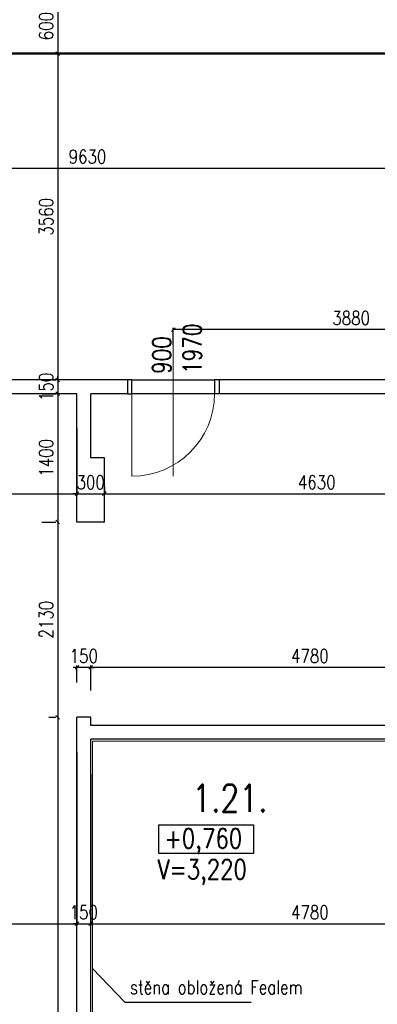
# Model space of a CAD drawing. Header units: millimetres. Extents: x -238874 to 551972, y -298952 to 658415.
# Tile 91 of 256: x 21514 to 25413, y 49149 to 59890. Entities that reach past the tile are written whole.
import ezdxf

# ---------------------------------------------------------------- set-up
doc = ezdxf.new("R2010")
doc.units = ezdxf.units.MM
doc.header["$LTSCALE"] = 20
for name, color, linetype in [('CZ', 255, 'Continuous'), ('KOTY', 8, 'Continuous'), ('ZDP', 50, 'Continuous')]:
    doc.layers.add(name, color=color, linetype=linetype)
doc.layers.add('NOSNÉ', color=8, linetype='Continuous', lineweight=50)
doc.layers.add('PRUCHODY', color=7, linetype='Continuous', lineweight=18)
doc.styles.add('SIMPLEX', font='SIMPLEX.shx', dxfattribs={"width": 0.8, "bigfont": 'CAD13.shx'})
doc.styles.get("Standard").update_dxf_attribs({"font": 'simplex.shx', "width": 0.8})
doc.dimstyles.new('CKA', dxfattribs={"dimtxt": 200, "dimasz": 40, "dimexe": 20, "dimexo": 0.2, "dimgap": 50, "dimtad": 1, "dimdec": 0, "dimrnd": 1, "dimzin": 0, "dimdsep": 46, "dimtxsty": 'Standard', "dimblk1": 'OBLIQUE', "dimblk2": 'OBLIQUE', "dimsah": 1, "dimcen": 0.09, "dimclrd": 253, "dimclre": 253, "dimclrt": 253, "dimadec": 0, "dimazin": 0, "dimtfac": 1, "dimtdec": 0, "dimtix": 1, "dimtmove": 2, "dimatfit": 3, "dimfxl": 1, "dimtolj": 1, "dimtzin": 0, "dimarcsym": 0})

# ---------------------------------------------------------------- blocks, each defined once
blk = doc.blocks.new('_OBLIQUE')
at = {"color": 0, "linetype": 'ByBlock'}
blk.add_line((-0.5, -0.5), (0.5, 0.5), dxfattribs=at)
blk = doc.blocks.new('*D379')
at = {"layer": 'DEFPOINTS', "color": 0, "transparency": 16777216}
for p in [(22138, 55810), (21928, 54410), (22138, 54410)]:
    blk.add_point(p, dxfattribs=at)
at = {"layer": 'KOTY', "lineweight": -2, "transparency": 16777216}
for p, q in [((21928, 55810), (21928, 54410)), ((21757, 54410), (21908, 54410))]:
    blk.add_line(p, q, dxfattribs=at)
at = {"layer": 'KOTY', "lineweight": -2, "transparency": 16777216, "xscale": 40, "yscale": 40, "zscale": 40}
for p, rotation in [((21928, 55810), 90), ((21928, 54410), 270)]:
    blk.add_blockref('_OBLIQUE', p, dxfattribs=dict(at, rotation=rotation))
at = {"layer": 'KOTY', "transparency": 16777216, "insert": (21803, 55110), "char_height": 150, "attachment_point": 5, "rotation": 90, "style": 'SIMPLEX'}
blk.add_mtext('\\A1;1400', dxfattribs=at)
blk = doc.blocks.new('*D384')
at = {"layer": 'DEFPOINTS', "color": 0, "transparency": 16777216}
for p in [(27068, 55810), (27068, 54719), (22438, 54410)]:
    blk.add_point(p, dxfattribs=at)
at = {"layer": 'KOTY', "lineweight": -2, "transparency": 16777216}
for p, q in [((27068, 55429), (27068, 54699)), ((22438, 54719), (27068, 54719))]:
    blk.add_line(p, q, dxfattribs=at)
at = {"layer": 'KOTY', "lineweight": -2, "transparency": 16777216, "xscale": 40, "yscale": 40, "zscale": 40, "rotation": 180}
blk.add_blockref('_OBLIQUE', (22438, 54719), dxfattribs=at)
at = {"layer": 'KOTY', "lineweight": -2, "transparency": 16777216, "xscale": 40, "yscale": 40, "zscale": 40}
blk.add_blockref('_OBLIQUE', (27068, 54719), dxfattribs=at)
at = {"layer": 'KOTY', "transparency": 16777216, "insert": (24753, 54844), "char_height": 150, "attachment_point": 5, "style": 'SIMPLEX'}
blk.add_mtext('\\A1;4630', dxfattribs=at)
blk = doc.blocks.new('*D385')
at = {"layer": 'DEFPOINTS', "color": 0, "transparency": 16777216}
for p in [(22138, 55810), (22438, 54719), (22438, 54410)]:
    blk.add_point(p, dxfattribs=at)
at = {"layer": 'KOTY', "lineweight": -2, "transparency": 16777216}
for p, q in [((22438, 54791), (22438, 54739)), ((22138, 54719), (22098, 54719)), ((22138, 54719), (22438, 54719)), ((22438, 54719), (22478, 54719))]:
    blk.add_line(p, q, dxfattribs=at)
at = {"layer": 'KOTY', "lineweight": -2, "transparency": 16777216, "xscale": 40, "yscale": 40, "zscale": 40}
blk.add_blockref('_OBLIQUE', (22138, 54719), dxfattribs=at)
at = {"layer": 'KOTY', "lineweight": -2, "transparency": 16777216, "xscale": 40, "yscale": 40, "zscale": 40, "rotation": 180}
blk.add_blockref('_OBLIQUE', (22438, 54719), dxfattribs=at)
at = {"layer": 'KOTY', "transparency": 16777216, "insert": (22288, 54844), "char_height": 150, "attachment_point": 5, "style": 'SIMPLEX'}
blk.add_mtext('\\A1;300', dxfattribs=at)
blk = doc.blocks.new('*D386')
at = {"layer": 'DEFPOINTS', "color": 0, "transparency": 16777216}
for p in [(22138, 55810), (22138, 54719), (17438, 53620)]:
    blk.add_point(p, dxfattribs=at)
at = {"layer": 'KOTY', "lineweight": -2, "transparency": 16777216}
for p, q in [((22138, 55429), (22138, 54699)), ((17438, 54719), (22138, 54719))]:
    blk.add_line(p, q, dxfattribs=at)
at = {"layer": 'KOTY', "lineweight": -2, "transparency": 16777216, "xscale": 40, "yscale": 40, "zscale": 40, "rotation": 180}
blk.add_blockref('_OBLIQUE', (17438, 54719), dxfattribs=at)
at = {"layer": 'KOTY', "lineweight": -2, "transparency": 16777216, "xscale": 40, "yscale": 40, "zscale": 40}
blk.add_blockref('_OBLIQUE', (22138, 54719), dxfattribs=at)
at = {"layer": 'KOTY', "transparency": 16777216, "insert": (19788, 54844), "char_height": 150, "attachment_point": 5, "style": 'SIMPLEX'}
blk.add_mtext('\\A1;4700', dxfattribs=at)
blk = doc.blocks.new('*D388')
at = {"layer": 'DEFPOINTS', "color": 0, "transparency": 16777216}
for p in [(22138, 52280), (17438, 51220), (22138, 50028)]:
    blk.add_point(p, dxfattribs=at)
at = {"layer": 'KOTY', "lineweight": -2, "transparency": 16777216}
for p, q in [((22138, 51899), (22138, 50008)), ((17438, 50028), (22138, 50028))]:
    blk.add_line(p, q, dxfattribs=at)
at = {"layer": 'KOTY', "lineweight": -2, "transparency": 16777216, "xscale": 40, "yscale": 40, "zscale": 40, "rotation": 180}
blk.add_blockref('_OBLIQUE', (17438, 50028), dxfattribs=at)
at = {"layer": 'KOTY', "lineweight": -2, "transparency": 16777216, "xscale": 40, "yscale": 40, "zscale": 40}
blk.add_blockref('_OBLIQUE', (22138, 50028), dxfattribs=at)
at = {"layer": 'KOTY', "transparency": 16777216, "insert": (19788, 50153), "char_height": 150, "attachment_point": 5, "style": 'SIMPLEX'}
blk.add_mtext('\\A1;4700', dxfattribs=at)
blk = doc.blocks.new('*D397')
at = {"layer": 'DEFPOINTS', "color": 0, "transparency": 16777216}
for p in [(22213, 52280), (21928, 45010), (22138, 45010)]:
    blk.add_point(p, dxfattribs=at)
at = {"layer": 'KOTY', "lineweight": -2, "transparency": 16777216}
for p, q in [((21928, 52280), (21928, 45010)), ((21757, 45010), (21908, 45010))]:
    blk.add_line(p, q, dxfattribs=at)
at = {"layer": 'KOTY', "lineweight": -2, "transparency": 16777216, "xscale": 40, "yscale": 40, "zscale": 40}
for p, rotation in [((21928, 52280), 90), ((21928, 45010), 270)]:
    blk.add_blockref('_OBLIQUE', p, dxfattribs=dict(at, rotation=rotation))
at = {"layer": 'KOTY', "transparency": 16777216, "insert": (21803, 48645), "char_height": 150, "attachment_point": 5, "rotation": 90, "style": 'SIMPLEX'}
blk.add_mtext('\\A1;7270', dxfattribs=at)
blk = doc.blocks.new('*D424')
at = {"layer": 'DEFPOINTS', "color": 0, "transparency": 16777216}
for p in [(22288, 52824), (22288, 52190), (27068, 52190)]:
    blk.add_point(p, dxfattribs=at)
at = {"layer": 'KOTY', "lineweight": -2, "transparency": 16777216}
for p, q in [((22288, 52571), (22288, 52844)), ((27068, 52824), (22288, 52824))]:
    blk.add_line(p, q, dxfattribs=at)
at = {"layer": 'KOTY', "lineweight": -2, "transparency": 16777216, "xscale": 40, "yscale": 40, "zscale": 40, "rotation": 180}
blk.add_blockref('_OBLIQUE', (22288, 52824), dxfattribs=at)
at = {"layer": 'KOTY', "lineweight": -2, "transparency": 16777216, "xscale": 40, "yscale": 40, "zscale": 40}
blk.add_blockref('_OBLIQUE', (27068, 52824), dxfattribs=at)
at = {"layer": 'KOTY', "transparency": 16777216, "insert": (24678, 52949), "char_height": 150, "attachment_point": 5, "style": 'SIMPLEX'}
blk.add_mtext('\\A1;4780', dxfattribs=at)
blk = doc.blocks.new('*D425')
at = {"layer": 'DEFPOINTS', "color": 0, "transparency": 16777216}
for p in [(22288, 52040), (27068, 52040), (27068, 50028)]:
    blk.add_point(p, dxfattribs=at)
at = {"layer": 'KOTY', "lineweight": -2, "transparency": 16777216}
for p, q in [((27068, 51659), (27068, 50008)), ((22288, 50028), (27068, 50028))]:
    blk.add_line(p, q, dxfattribs=at)
at = {"layer": 'KOTY', "lineweight": -2, "transparency": 16777216, "xscale": 40, "yscale": 40, "zscale": 40, "rotation": 180}
blk.add_blockref('_OBLIQUE', (22288, 50028), dxfattribs=at)
at = {"layer": 'KOTY', "lineweight": -2, "transparency": 16777216, "xscale": 40, "yscale": 40, "zscale": 40}
blk.add_blockref('_OBLIQUE', (27068, 50028), dxfattribs=at)
at = {"layer": 'KOTY', "transparency": 16777216, "insert": (24678, 50153), "char_height": 150, "attachment_point": 5, "style": 'SIMPLEX'}
blk.add_mtext('\\A1;4780', dxfattribs=at)
blk = doc.blocks.new('*D426')
at = {"layer": 'DEFPOINTS', "color": 0, "transparency": 16777216}
for p in [(22138, 52824), (22138, 52280), (22288, 52190)]:
    blk.add_point(p, dxfattribs=at)
at = {"layer": 'KOTY', "lineweight": -2, "transparency": 16777216}
for p, q in [((22138, 52824), (22098, 52824)), ((22138, 52661), (22138, 52844)), ((22288, 52824), (22138, 52824)), ((22288, 52824), (22328, 52824))]:
    blk.add_line(p, q, dxfattribs=at)
at = {"layer": 'KOTY', "lineweight": -2, "transparency": 16777216, "xscale": 40, "yscale": 40, "zscale": 40}
blk.add_blockref('_OBLIQUE', (22138, 52824), dxfattribs=at)
at = {"layer": 'KOTY', "lineweight": -2, "transparency": 16777216, "xscale": 40, "yscale": 40, "zscale": 40, "rotation": 180}
blk.add_blockref('_OBLIQUE', (22288, 52824), dxfattribs=at)
at = {"layer": 'KOTY', "transparency": 16777216, "insert": (22213, 52949), "char_height": 150, "attachment_point": 5, "style": 'SIMPLEX'}
blk.add_mtext('\\A1;150', dxfattribs=at)
blk = doc.blocks.new('*D427')
at = {"layer": 'DEFPOINTS', "color": 0, "transparency": 16777216}
for p in [(22138, 54410), (21928, 52280), (22213, 52280)]:
    blk.add_point(p, dxfattribs=at)
at = {"layer": 'KOTY', "lineweight": -2, "transparency": 16777216}
for p, q in [((21928, 54410), (21928, 52280)), ((21832, 52280), (21908, 52280))]:
    blk.add_line(p, q, dxfattribs=at)
at = {"layer": 'KOTY', "lineweight": -2, "transparency": 16777216, "xscale": 40, "yscale": 40, "zscale": 40}
for p, rotation in [((21928, 54410), 90), ((21928, 52280), 270)]:
    blk.add_blockref('_OBLIQUE', p, dxfattribs=dict(at, rotation=rotation))
at = {"layer": 'KOTY', "transparency": 16777216, "insert": (21803, 53345), "char_height": 150, "attachment_point": 5, "rotation": 90, "style": 'SIMPLEX'}
blk.add_mtext('\\A1;2130', dxfattribs=at)
blk = doc.blocks.new('*D428')
at = {"layer": 'DEFPOINTS', "color": 0, "transparency": 16777216}
for p in [(22138, 52280), (22288, 52040), (22288, 50028)]:
    blk.add_point(p, dxfattribs=at)
at = {"layer": 'KOTY', "lineweight": -2, "transparency": 16777216}
for p, q in [((22288, 51659), (22288, 50008)), ((22138, 50028), (22098, 50028)), ((22138, 50028), (22288, 50028)), ((22288, 50028), (22328, 50028))]:
    blk.add_line(p, q, dxfattribs=at)
at = {"layer": 'KOTY', "lineweight": -2, "transparency": 16777216, "xscale": 40, "yscale": 40, "zscale": 40}
blk.add_blockref('_OBLIQUE', (22138, 50028), dxfattribs=at)
at = {"layer": 'KOTY', "lineweight": -2, "transparency": 16777216, "xscale": 40, "yscale": 40, "zscale": 40, "rotation": 180}
blk.add_blockref('_OBLIQUE', (22288, 50028), dxfattribs=at)
at = {"layer": 'KOTY', "transparency": 16777216, "insert": (22213, 50153), "char_height": 150, "attachment_point": 5, "style": 'SIMPLEX'}
blk.add_mtext('\\A1;150', dxfattribs=at)
blk = doc.blocks.new('*D443')
at = {"layer": 'DEFPOINTS', "color": 0, "transparency": 16777216}
for p in [(27068, 59520), (17438, 58870), (27068, 58270)]:
    blk.add_point(p, dxfattribs=at)
at = {"layer": 'KOTY', "lineweight": -2, "transparency": 16777216}
for p, q in [((27068, 59139), (27068, 58250)), ((17438, 58270), (27068, 58270))]:
    blk.add_line(p, q, dxfattribs=at)
at = {"layer": 'KOTY', "lineweight": -2, "transparency": 16777216, "xscale": 40, "yscale": 40, "zscale": 40, "rotation": 180}
blk.add_blockref('_OBLIQUE', (17438, 58270), dxfattribs=at)
at = {"layer": 'KOTY', "lineweight": -2, "transparency": 16777216, "xscale": 40, "yscale": 40, "zscale": 40}
blk.add_blockref('_OBLIQUE', (27068, 58270), dxfattribs=at)
at = {"layer": 'KOTY', "transparency": 16777216, "insert": (22253, 58395), "char_height": 150, "attachment_point": 5, "style": 'SIMPLEX'}
blk.add_mtext('\\A1;9630', dxfattribs=at)
blk = doc.blocks.new('*D459')
at = {"layer": 'DEFPOINTS', "color": 0, "transparency": 16777216}
for p in [(23188, 56510), (23188, 55960), (27068, 55960)]:
    blk.add_point(p, dxfattribs=at)
at = {"layer": 'KOTY', "lineweight": -2, "transparency": 16777216}
for p, q in [((23188, 56341), (23188, 56530)), ((27068, 56510), (23188, 56510))]:
    blk.add_line(p, q, dxfattribs=at)
at = {"layer": 'KOTY', "lineweight": -2, "transparency": 16777216, "xscale": 40, "yscale": 40, "zscale": 40, "rotation": 180}
blk.add_blockref('_OBLIQUE', (23188, 56510), dxfattribs=at)
at = {"layer": 'KOTY', "lineweight": -2, "transparency": 16777216, "xscale": 40, "yscale": 40, "zscale": 40}
blk.add_blockref('_OBLIQUE', (27068, 56510), dxfattribs=at)
at = {"layer": 'KOTY', "transparency": 16777216, "insert": (25128, 56635), "char_height": 150, "attachment_point": 5, "style": 'SIMPLEX'}
blk.add_mtext('\\A1;3880', dxfattribs=at)
blk = doc.blocks.new('*D460')
at = {"layer": 'DEFPOINTS', "color": 0, "transparency": 16777216}
for p in [(22253, 55960), (21928, 55810), (22138, 55810)]:
    blk.add_point(p, dxfattribs=at)
at = {"layer": 'KOTY', "lineweight": -2, "transparency": 16777216}
for p, q in [((21928, 55960), (21928, 56000)), ((21928, 55960), (21928, 55810)), ((21757, 55810), (21908, 55810)), ((21928, 55810), (21928, 55770))]:
    blk.add_line(p, q, dxfattribs=at)
at = {"layer": 'KOTY', "lineweight": -2, "transparency": 16777216, "xscale": 40, "yscale": 40, "zscale": 40}
for p, rotation in [((21928, 55960), 270), ((21928, 55810), 90)]:
    blk.add_blockref('_OBLIQUE', p, dxfattribs=dict(at, rotation=rotation))
at = {"layer": 'KOTY', "transparency": 16777216, "insert": (21803, 55885), "char_height": 150, "attachment_point": 5, "rotation": 90, "style": 'SIMPLEX'}
blk.add_mtext('\\A1;150', dxfattribs=at)
blk = doc.blocks.new('*D461')
at = {"layer": 'DEFPOINTS', "color": 0, "transparency": 16777216}
for p in [(22253, 59520), (21928, 55960), (22253, 55960)]:
    blk.add_point(p, dxfattribs=at)
at = {"layer": 'KOTY', "lineweight": -2, "transparency": 16777216}
for p, q in [((21928, 59520), (21928, 55960)), ((21872, 55960), (21908, 55960))]:
    blk.add_line(p, q, dxfattribs=at)
at = {"layer": 'KOTY', "lineweight": -2, "transparency": 16777216, "xscale": 40, "yscale": 40, "zscale": 40}
for p, rotation in [((21928, 59520), 90), ((21928, 55960), 270)]:
    blk.add_blockref('_OBLIQUE', p, dxfattribs=dict(at, rotation=rotation))
at = {"layer": 'KOTY', "transparency": 16777216, "insert": (21803, 57740), "char_height": 150, "attachment_point": 5, "rotation": 90, "style": 'SIMPLEX'}
blk.add_mtext('\\A1;3560', dxfattribs=at)
blk = doc.blocks.new('*D462')
at = {"layer": 'DEFPOINTS', "color": 0, "transparency": 16777216}
for p in [(22203, 60120), (21928, 59520), (22253, 59520)]:
    blk.add_point(p, dxfattribs=at)
at = {"layer": 'KOTY', "lineweight": -2, "transparency": 16777216}
for p, q in [((21928, 60120), (21928, 59520)), ((21872, 59520), (21908, 59520))]:
    blk.add_line(p, q, dxfattribs=at)
at = {"layer": 'KOTY', "lineweight": -2, "transparency": 16777216, "xscale": 40, "yscale": 40, "zscale": 40}
for p, rotation in [((21928, 60120), 90), ((21928, 59520), 270)]:
    blk.add_blockref('_OBLIQUE', p, dxfattribs=dict(at, rotation=rotation))
at = {"layer": 'KOTY', "transparency": 16777216, "insert": (21803, 59820), "char_height": 150, "attachment_point": 5, "rotation": 90, "style": 'SIMPLEX'}
blk.add_mtext('\\A1;600', dxfattribs=at)

msp = doc.modelspace()

# ---------------------------------------------------------------- linework, layer by layer
at = {"layer": 'CZ', "color": 7}
for p, q in [((22307.962, 49540.047), (22660.79, 49172.944)), ((22660.79, 49172.944), (24039.682, 49172.944))]:
    msp.add_line(p, q, dxfattribs=at)
msp.add_lwpolyline([(23030.698, 51106.262), (24064.181, 51106.262), (24064.181, 50793.792), (23030.698, 50793.792)], close=True, dxfattribs=at)
at = {"layer": 'KOTY'}
for p, q in [((22737.962, 55960.047), (23637.962, 55960.047)), ((23637.962, 55810.047), (22737.962, 55810.047))]:
    msp.add_line(p, q, dxfattribs=at)
at = {"layer": 'NOSNÉ'}
msp.add_line((27067.962, 59520.047), (17437.962, 59520.047), dxfattribs=at)
at = {"layer": 'PRUCHODY'}
for p, q in [((23187.962, 56510.047), (23187.962, 54910.047)), ((22737.962, 55960.047), (22737.962, 54910.047)), ((22307.962, 47060.047), (22307.962, 52020.047)), ((27067.962, 52020.047), (22307.962, 52020.047))]:
    msp.add_line(p, q, dxfattribs=at)
msp.add_arc((22737.962, 55810.047), 900, 270, 0, dxfattribs=at)
at = {"layer": 'ZDP'}
for p, q in [((22687.962, 55960.047), (17437.962, 55960.047)), ((22687.962, 55960.047), (22687.962, 55810.047)), ((27067.962, 55960.047), (23637.962, 55960.047)), ((23637.962, 55960.047), (23637.962, 55810.047)), ((23687.962, 55960.047), (23687.962, 55810.047)), ((22137.962, 55810.047), (17437.962, 55810.047)), ((22137.962, 54410.047), (22137.962, 55810.047)), ((22137.962, 54560.047), (22137.962, 55810.047)), ((22287.962, 55110.047), (22287.962, 55810.047)), ((22287.962, 55260.047), (22287.962, 55810.047)), ((22687.962, 55810.047), (22287.962, 55810.047)), ((27067.962, 55810.047), (23637.962, 55810.047)), ((22437.962, 55110.047), (22287.962, 55110.047)), ((22437.962, 54410.047), (22437.962, 55110.047)), ((22437.962, 54410.047), (22137.962, 54410.047)), ((22137.962, 45010.047), (22137.962, 52280.047)), ((22287.962, 52280.047), (22137.962, 52280.047)), ((22287.962, 52190.047), (22287.962, 52280.047)), ((27067.962, 52190.047), (22287.962, 52190.047)), ((22287.962, 47060.047), (22287.962, 52040.047)), ((27067.962, 52040.047), (22287.962, 52040.047))]:
    msp.add_line(p, q, dxfattribs=at)
msp.add_lwpolyline([(22737.962, 55960.047), (22687.962, 55960.047), (22687.962, 55810.047), (22737.962, 55810.047)], close=True, dxfattribs=at)

# ---------------------------------------------------------------- texts
at = {"layer": 'CZ', "color": 7, "insert": (22962.511, 56026.251), "char_height": 200, "width": 921.6, "attachment_point": 1, "rotation": 90}
msp.add_mtext('900\\P1970', dxfattribs=at)
at = {"layer": 'CZ', "color": 6, "linetype": 'Continuous', "lineweight": 30, "insert": (23394.029, 51548.55), "char_height": 300, "width": 1830.1, "attachment_point": 1}
msp.add_mtext('1.21.', dxfattribs=at)
at = {"layer": 'CZ', "color": 7, "attachment_point": 1}
for s, insert, char_height, width in [('+0,760', (23093.587, 51065.059), 212.5, 1666.9), ('V=3,220', (23015.6, 50728.026), 212.5, 3214.5), ('stěna obložená Fealem', (22716.554, 49409.747), 150, 2437.5)]:
    msp.add_mtext(s, dxfattribs=dict(at, insert=insert, char_height=char_height, width=width))

# ---------------------------------------------------------------- dimensions: what is measured, and where the dimension line sits
at = {"layer": 'KOTY'}
for base, p1, p2, angle, text, picture, middle in [((21927.962, 59520.047), (22202.962, 60120.047), (22252.962, 59520.047), 270, '600', '*D462', (21802.962, 59820.047)), ((27067.962, 58270.047), (17437.962, 58870.047), (27067.962, 59520.047), 180, '9630', '*D443', (22252.962, 58395.047)), ((21927.962, 55960.047), (22252.962, 59520.047), (22252.962, 55960.047), 270, '3560', '*D461', (21802.962, 57740.047)), ((21927.962, 55810.047), (22252.962, 55960.047), (22137.962, 55810.047), 270, '150', '*D460', (21802.962, 55885.047)), ((21927.962, 54410.047), (22137.962, 55810.047), (22137.962, 54410.047), 270, '1400', '*D379', (21802.962, 55110.047)), ((21927.962, 52280.047), (22137.962, 54410.047), (22212.962, 52280.047), 270, '2130', '*D427', (21802.962, 53345.047)), ((22137.962, 50027.989), (17437.962, 51220.047), (22137.962, 52280.047), 180, '4700', '*D388', (19787.962, 50152.989)), ((21927.962, 45010.047), (22212.962, 52280.047), (22137.962, 45010.047), 270, '7270', '*D397', (21802.962, 48645.047)), ((22287.962, 50027.989), (22137.962, 52280.047), (22287.962, 52040.047), 180, '150', '*D428', (22212.962, 50152.989)), ((27067.962, 50027.989), (22287.962, 52040.047), (27067.962, 52040.047), 180, '4780', '*D425', (24677.962, 50152.989))]:
    dim = msp.add_linear_dim(base=base, p1=p1, p2=p2, angle=angle, text=text, dimstyle='CKA', override={"dimtxt": 150, "dimexo": 380.774374, "dimtxsty": 'SIMPLEX', "dimse1": 1, "dimclrd": 256, "dimclre": 256, "dimclrt": 256}, dxfattribs=at)
    dim.commit()
    dim.dimension.update_dxf_attribs({"geometry": picture, "text_midpoint": middle})
for base, p1, p2, text, picture, middle in [((23187.962, 56510.047), (27067.962, 55960.047), (23187.962, 55960.047), '3880', '*D459', (25127.962, 56635.047)), ((22137.962, 54719.331), (17437.962, 53620.047), (22137.962, 55810.047), '4700', '*D386', (19787.962, 54844.331)), ((22437.962, 54719.331), (22137.962, 55810.047), (22437.962, 54410.047), '300', '*D385', (22287.962, 54844.331)), ((27067.962, 54719.331), (22437.962, 54410.047), (27067.962, 55810.047), '4630', '*D384', (24752.962, 54844.331)), ((22137.962, 52824.44), (22287.962, 52190.047), (22137.962, 52280.047), '150', '*D426', (22212.962, 52949.44)), ((22287.962, 52824.44), (27067.962, 52190.047), (22287.962, 52190.047), '4780', '*D424', (24677.962, 52949.44))]:
    dim = msp.add_linear_dim(base=base, p1=p1, p2=p2, text=text, dimstyle='CKA', override={"dimtxt": 150, "dimexo": 380.774374, "dimtxsty": 'SIMPLEX', "dimse1": 1, "dimclrd": 256, "dimclre": 256, "dimclrt": 256}, dxfattribs=at)
    dim.commit()
    dim.dimension.update_dxf_attribs({"geometry": picture, "text_midpoint": middle})

doc.saveas('drawing.dxf')
